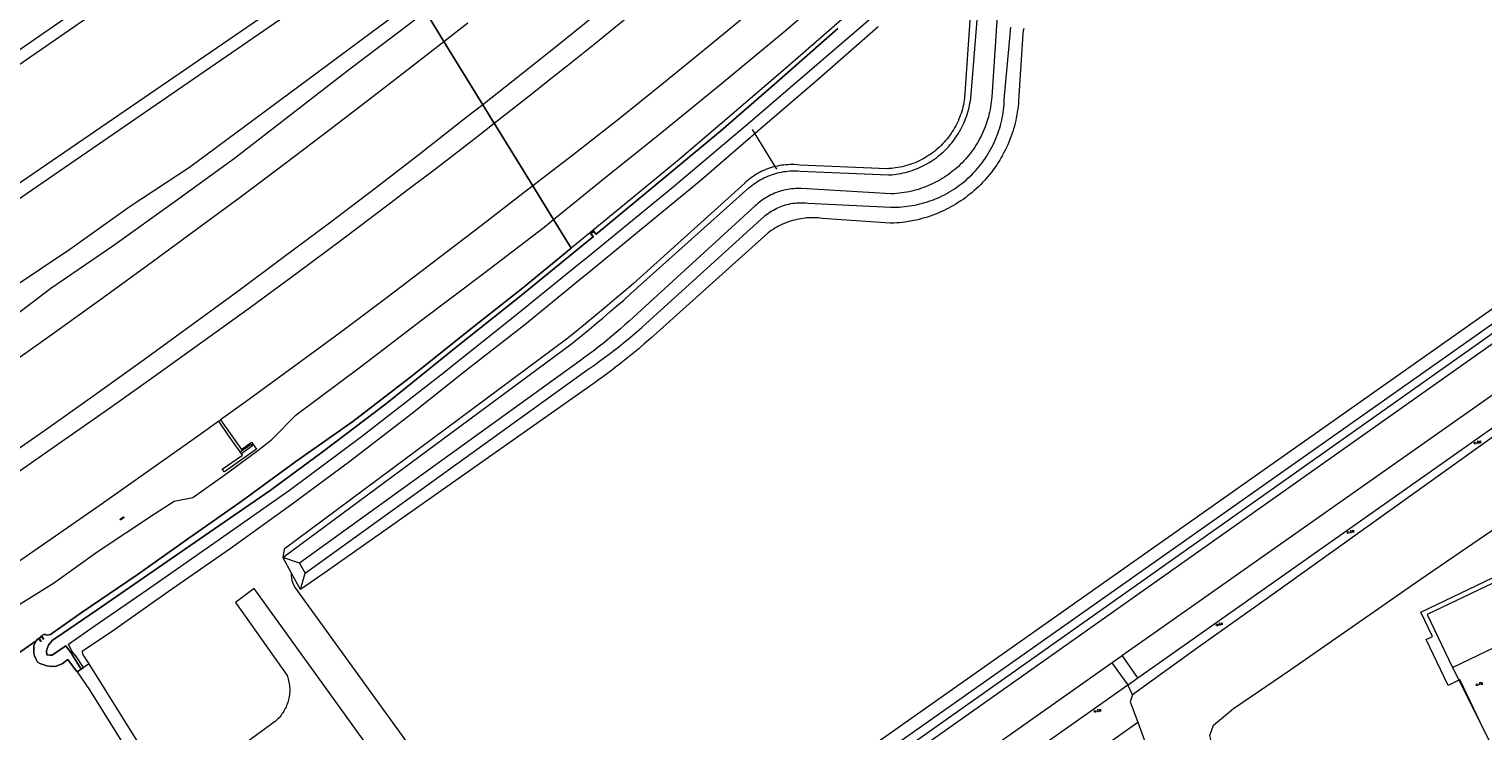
# Model space of a CAD drawing. Header units: metres. Extents: x 138165 to 154469, y 480134 to 494189.
# Tile 244 of 256: x 147274 to 147650, y 485955 to 486136. Entities that reach past the tile are written whole.
import ezdxf

# ---------------------------------------------------------------- set-up
doc = ezdxf.new("R2010")
doc.units = ezdxf.units.M
doc.header["$LTSCALE"] = 0.001
doc.header["$MEASUREMENT"] = 0
for name, color, linetype, lineweight in [('TOP-L-duiker', 7, 'Continuous', 0), ('TOP-L-terrein schutting raster hek leuning', 7, 'Continuous', 0), ('TOP-L-topo objecten punt', 7, 'Continuous', 0), ('TOP-L-topo objecten vlak', 7, 'Continuous', 0)]:
    doc.layers.add(name, color=color, linetype=linetype, lineweight=lineweight)
doc.styles.add('Style-STANDARD', font='STANDARD.shx')

# ---------------------------------------------------------------- blocks, each defined once
blk = doc.blocks.new('306')
at = {"layer": 'TOP-L-topo objecten punt', "color": 7, "linetype": 'Continuous', "lineweight": 0}
blk.add_circle((0, 0), 0.025, dxfattribs=at)
at = {"layer": 'TOP-L-topo objecten punt', "color": 7, "linetype": 'Continuous', "lineweight": 0, "style": 'Style-STANDARD'}
blk.add_text('FR', height=0.06, dxfattribs=at).set_placement((0.0483, 0))
blk = doc.blocks.new('16')
at = {"layer": 'TOP-L-topo objecten punt', "color": 7, "linetype": 'Continuous', "lineweight": 0}
blk.add_circle((0, 0), 0.025, dxfattribs=at)
at = {"layer": 'TOP-L-topo objecten punt', "color": 7, "linetype": 'Continuous', "lineweight": 0, "style": 'Style-STANDARD'}
blk.add_text('LM', height=0.06, dxfattribs=at).set_placement((0.0483, 0))

msp = doc.modelspace()

# ---------------------------------------------------------------- linework, layer by layer
at = {"layer": 'TOP-L-duiker', "flags": 128}
msp.add_lwpolyline([(147467.74, 486100.04), (147461.47, 486110.23)], dxfattribs=at)
at = {"layer": 'TOP-L-terrein schutting raster hek leuning', "flags": 128}
msp.add_lwpolyline([(147642.48, 485971.29), (147658.62, 485939.16), (147689.97, 485954.43), (147691.42, 485955.14), (147693.24, 485956.03), (147693.63, 485956.3), (147693.76, 485956.39)], dxfattribs=at)
at = {"layer": 'TOP-L-topo objecten vlak', "flags": 128}
for points in [[(148132.83, 486400.98), (147833.15, 486189.62), (147806.04, 486169.45), (147763.06, 486141.63), (147674.37, 486079.1), (147545.59, 485988.37), (147418.3, 485898.77), (147418.08, 485898.62), (147417.83, 485898.47), (147417.56, 485898.32), (147417.29, 485898.19), (147417.01, 485898.08), (147416.72, 485897.98), (147416.43, 485897.9), (147416.14, 485897.83), (147415.84, 485897.78), (147415.54, 485897.74), (147415.24, 485897.72), (147414.94, 485897.71), (147411.55, 485897.42)], [(147396.69, 486217.3), (147391.63, 486213.54), (147199.55, 486080.88)], [(147199.55, 486080.88), (147201.25, 486078.43), (147395.98, 486212.72), (147401.92, 486216.66)], [(147424.85, 486212.45), (147423.12, 486208.21), (147422, 486205.27), (147420.58, 486202.46), (147418.87, 486199.82), (147416.89, 486197.36), (147414.67, 486195.13), (147414.14, 486194.66), (147406.66, 486188.56), (147400.2, 486184.24), (147267.79, 486093.55), (147227.42, 486065.62), (147228.92, 486062.84), (147271.11, 486091.91), (147401.8, 486181.71), (147408.98, 486186.82), (147415.9, 486192.89), (147418.23, 486195.42), (147421.72, 486199.93), (147424.73, 486204.78), (147427.21, 486209.92)], [(147409.99, 486087), (147422.32, 486096.95), (147437.5, 486109.14), (147453.37, 486122.02), (147469.42, 486135.34), (147487.69, 486150.98)], [(147230.83, 486026.19), (147229.15, 486027.05), (147228.19, 486030.64), (147229.4, 486034.61), (147231.21, 486039.3), (147233.84, 486043.98), (147237.49, 486046.88), (147242.92, 486050.52), (147254.53, 486058.84), (147269.2, 486068.85), (147284.92, 486079.34), (147300.5, 486090.46), (147315.87, 486100.53), (147330.5, 486111.34), (147346.16, 486122.91), (147362.84, 486135.35), (147374.73, 486144.21)], [(147288.47, 485971.27), (147286.46, 485974.3), (147285.47, 485975.47), (147284.58, 485977.34), (147291.19, 485981.93), (147305.03, 485991.45), (147323.05, 486004), (147341.75, 486017.09), (147360.33, 486030.95), (147380.86, 486046.85), (147400.43, 486062.44), (147416.92, 486075.77), (147418.04, 486076.68), (147440.42, 486095), (147460.84, 486112.19), (147481.13, 486129.6), (147500.35, 486146.2)], [(147376.87, 486140.72), (147372.83, 486137.58), (147357.3, 486125.87), (147342.44, 486114.3), (147327.52, 486102.72), (147312.16, 486091.67), (147296.03, 486080.11), (147280.06, 486069.19), (147263.97, 486057.01), (147248.56, 486046.07), (147241.26, 486041.01), (147237.31, 486037.85), (147235.62, 486035.37), (147234.96, 486031.33), (147235.48, 486029.37)], [(147381.64, 486132.99), (147376.87, 486140.72)], [(147376.87, 486140.72), (147381.64, 486132.99)], [(147422.91, 486141.48), (147411.31, 486132.16), (147399.59, 486122.86), (147391.71, 486116.65)], [(147394.65, 486111.88), (147404.45, 486119.55), (147408.89, 486123.04), (147413.65, 486126.82), (147421.8, 486133.3), (147432.7, 486142.16)], [(147461.75, 486141.24), (147450.09, 486131.73), (147438.41, 486122.24), (147426.87, 486112.92), (147415.01, 486103.61), (147404.65, 486095.66)], [(147289.9, 485972.25), (147288.41, 485974.56), (147288.24, 485975.29), (147288.21, 485975.6), (147295.35, 485980.33), (147310.35, 485990.88), (147326.42, 486002.05), (147342.4, 486013.54), (147357.37, 486024.59), (147373.14, 486036.71), (147387.53, 486048.15), (147402.59, 486059.88), (147417.45, 486072), (147418.64, 486072.97), (147433.23, 486084.94), (147447.71, 486096.82), (147462.86, 486109.89), (147478.65, 486123.45), (147493.92, 486136.9)], [(147517.77, 486139.66), (147516.29, 486118.34), (147516.21, 486117.77), (147516.15, 486117.42), (147516.11, 486117.2), (147515.99, 486116.63), (147515.86, 486116.07), (147515.72, 486115.51), (147515.56, 486114.95), (147515.38, 486114.4), (147515.19, 486113.85), (147514.98, 486113.31), (147514.76, 486112.78), (147514.69, 486112.61), (147514.53, 486112.25), (147514.27, 486111.72), (147514.01, 486111.21), (147513.73, 486110.7), (147513.44, 486110.2), (147513.13, 486109.71), (147512.81, 486109.23), (147512.48, 486108.76), (147512.13, 486108.29), (147511.77, 486107.84), (147511.4, 486107.39), (147511.02, 486106.96), (147510.62, 486106.54), (147510.21, 486106.13), (147509.8, 486105.72), (147509.37, 486105.34), (147509.28, 486105.26), (147508.93, 486104.96), (147508.48, 486104.59), (147508.02, 486104.24), (147507.55, 486103.9), (147507.07, 486103.58), (147506.58, 486103.27), (147506.09, 486102.97), (147506.06, 486102.95), (147505.58, 486102.68), (147505.07, 486102.41), (147504.55, 486102.15), (147504.03, 486101.91), (147503.49, 486101.68), (147502.96, 486101.47), (147502.41, 486101.27), (147501.86, 486101.09), (147501.31, 486100.92), (147500.75, 486100.77), (147500.19, 486100.63), (147499.62, 486100.51), (147499.05, 486100.4), (147498.48, 486100.32), (147497.9, 486100.24), (147497.42, 486100.19), (147497.33, 486100.18), (147496.75, 486100.14), (147496.26, 486100.12), (147473.78, 486101.05), (147472.18, 486101.17), (147471.65, 486101.18), (147471.11, 486101.18), (147470.58, 486101.16), (147470.05, 486101.12), (147469.52, 486101.07), (147468.99, 486101), (147468.46, 486100.91), (147467.94, 486100.81), (147467.42, 486100.7), (147466.9, 486100.57), (147466.39, 486100.42), (147465.88, 486100.26), (147465.38, 486100.08), (147464.88, 486099.88), (147464.39, 486099.68), (147463.91, 486099.45), (147463.43, 486099.22), (147462.96, 486098.97), (147462.49, 486098.7), (147462.04, 486098.42), (147461.59, 486098.13), (147461.16, 486097.83), (147460.73, 486097.51), (147460.31, 486097.18), (147459.9, 486096.83), (147459.51, 486096.48), (147459.45, 486096.42), (147430.7, 486070.47), (147428.26, 486068.38), (147425.8, 486066.3), (147423.33, 486064.23), (147420.85, 486062.17), (147418.36, 486060.12), (147415.86, 486058.09), (147413.4, 486056.11), (147340.33, 486001.87), (147339.98, 485999.65)], [(147339.98, 485999.65), (147414.62, 486054.91), (147415.58, 486055.67), (147417.41, 486057.14), (147419.22, 486058.62), (147421.03, 486060.11), (147422.82, 486061.62), (147424.61, 486063.13), (147426.39, 486064.66), (147428.15, 486066.2), (147429.9, 486067.76), (147431.65, 486069.32), (147460.52, 486095.17), (147460.83, 486095.44), (147461.25, 486095.77), (147461.68, 486096.1), (147462.11, 486096.41), (147462.56, 486096.7), (147463.02, 486096.99), (147463.48, 486097.26), (147463.95, 486097.52), (147464.43, 486097.76), (147464.91, 486097.98), (147465.4, 486098.2), (147465.9, 486098.4), (147466.41, 486098.58), (147466.91, 486098.75), (147467.43, 486098.9), (147467.95, 486099.04), (147468.47, 486099.16), (147468.99, 486099.27), (147469.52, 486099.36), (147470.05, 486099.43), (147470.58, 486099.49), (147471.12, 486099.54), (147471.65, 486099.56), (147472.19, 486099.58), (147472.73, 486099.57), (147473.26, 486099.55), (147473.8, 486099.51), (147496.64, 486098.5), (147496.86, 486098.52), (147497.46, 486098.56), (147498.06, 486098.62), (147498.65, 486098.7), (147499.25, 486098.79), (147499.84, 486098.9), (147500.43, 486099.03), (147501.01, 486099.17), (147501.6, 486099.32), (147502.17, 486099.5), (147502.74, 486099.68), (147503.31, 486099.88), (147503.87, 486100.1), (147504.43, 486100.33), (147504.98, 486100.58), (147505.52, 486100.84), (147506.05, 486101.11), (147506.58, 486101.4), (147507.1, 486101.71), (147507.61, 486102.02), (147508.11, 486102.35), (147508.61, 486102.7), (147509.09, 486103.05), (147509.57, 486103.42), (147510.03, 486103.8), (147510.49, 486104.2), (147510.93, 486104.6), (147511.36, 486105.02), (147511.78, 486105.45), (147512.19, 486105.89), (147512.59, 486106.34), (147512.98, 486106.8), (147513.35, 486107.28), (147513.71, 486107.76), (147514.06, 486108.25), (147514.4, 486108.75), (147514.72, 486109.25), (147515.02, 486109.77), (147515.32, 486110.3), (147515.6, 486110.83), (147515.86, 486111.37), (147516.12, 486111.91), (147516.35, 486112.47), (147516.57, 486113.03), (147516.78, 486113.59), (147516.97, 486114.16), (147517.15, 486114.74), (147517.31, 486115.32), (147517.46, 486115.9), (147517.59, 486116.49), (147517.7, 486117.08), (147517.8, 486117.67), (147517.88, 486118.27), (147519.61, 486139.58)], [(147524.76, 486139.62), (147523.33, 486118.65), (147523.27, 486117.99), (147523.2, 486117.34), (147523.12, 486116.69), (147523.01, 486116.04), (147522.9, 486115.4), (147522.76, 486114.75), (147522.61, 486114.11), (147522.45, 486113.48), (147522.27, 486112.84), (147522.07, 486112.22), (147521.86, 486111.59), (147521.63, 486110.98), (147521.39, 486110.37), (147521.14, 486109.76), (147520.86, 486109.16), (147520.58, 486108.57), (147520.28, 486107.99), (147519.97, 486107.41), (147519.64, 486106.84), (147519.3, 486106.28), (147518.94, 486105.73), (147518.58, 486105.18), (147518.19, 486104.65), (147517.8, 486104.12), (147517.39, 486103.61), (147516.97, 486103.1), (147516.54, 486102.61), (147516.1, 486102.12), (147515.64, 486101.65), (147515.17, 486101.19), (147514.7, 486100.73), (147514.21, 486100.3), (147513.71, 486099.87), (147513.2, 486099.45), (147512.68, 486099.05), (147512.15, 486098.66), (147511.61, 486098.29), (147511.07, 486097.92), (147510.51, 486097.57), (147509.95, 486097.24), (147509.37, 486096.91), (147508.79, 486096.61), (147508.21, 486096.31), (147507.61, 486096.03), (147507.01, 486095.77), (147506.4, 486095.52), (147505.79, 486095.28), (147505.17, 486095.06), (147504.55, 486094.85), (147503.92, 486094.66), (147503.29, 486094.49), (147502.65, 486094.33), (147502.01, 486094.19), (147501.36, 486094.06), (147500.71, 486093.95), (147500.07, 486093.85), (147499.41, 486093.77), (147498.76, 486093.71), (147498.11, 486093.66), (147497.45, 486093.62), (147497.21, 486093.61), (147474.11, 486094.97), (147473.6, 486094.99), (147473.09, 486094.99), (147472.58, 486094.97), (147472.08, 486094.94), (147471.57, 486094.89), (147471.07, 486094.83), (147470.57, 486094.75), (147470.07, 486094.66), (147469.57, 486094.55), (147469.08, 486094.42), (147468.59, 486094.28), (147468.11, 486094.12), (147467.63, 486093.95), (147467.16, 486093.77), (147466.69, 486093.56), (147466.23, 486093.35), (147465.78, 486093.12), (147465.34, 486092.87), (147464.9, 486092.61), (147464.47, 486092.34), (147464.05, 486092.06), (147463.64, 486091.76), (147463.24, 486091.45), (147462.85, 486091.12), (147462.47, 486090.79), (147462.17, 486090.52), (147431.73, 486062.74), (147430.65, 486061.73), (147429.56, 486060.73), (147428.47, 486059.75), (147427.36, 486058.77), (147426.24, 486057.81), (147425.11, 486056.86), (147423.98, 486055.92), (147422.83, 486055), (147421.67, 486054.09), (147420.5, 486053.19), (147419.32, 486052.3), (147418.14, 486051.43), (147416.97, 486050.59), (147344.31, 485998.24)], [(147345.82, 485995.67), (147418.98, 486048.31), (147419.38, 486048.59), (147420.65, 486049.48), (147421.92, 486050.39), (147423.17, 486051.31), (147424.41, 486052.24), (147425.64, 486053.19), (147426.87, 486054.14), (147428.08, 486055.11), (147429.29, 486056.09), (147430.48, 486057.09), (147431.66, 486058.1), (147432.84, 486059.12), (147434, 486060.15), (147464.57, 486087.84), (147464.85, 486088.08), (147465.24, 486088.38), (147465.63, 486088.66), (147466.03, 486088.94), (147466.44, 486089.2), (147466.86, 486089.44), (147467.28, 486089.67), (147467.71, 486089.89), (147468.15, 486090.09), (147468.6, 486090.28), (147469.05, 486090.46), (147469.51, 486090.61), (147469.98, 486090.76), (147470.44, 486090.89), (147470.91, 486091), (147471.39, 486091.1), (147471.87, 486091.18), (147472.35, 486091.24), (147472.83, 486091.29), (147473.31, 486091.33), (147473.8, 486091.34), (147474.28, 486091.35), (147474.77, 486091.33), (147475.25, 486091.3), (147475.73, 486091.26), (147497.13, 486090.2), (147497.37, 486090.2), (147498.05, 486090.19), (147498.73, 486090.21), (147499.4, 486090.23), (147500.08, 486090.28), (147500.75, 486090.34), (147501.43, 486090.41), (147502.1, 486090.5), (147502.77, 486090.61), (147503.43, 486090.73), (147504.1, 486090.87), (147504.76, 486091.03), (147505.41, 486091.2), (147506.06, 486091.38), (147506.71, 486091.58), (147507.35, 486091.8), (147507.99, 486092.03), (147508.62, 486092.27), (147509.25, 486092.53), (147509.86, 486092.81), (147510.48, 486093.1), (147511.08, 486093.4), (147511.68, 486093.72), (147512.27, 486094.05), (147512.85, 486094.4), (147513.43, 486094.76), (147513.99, 486095.13), (147514.55, 486095.52), (147515.1, 486095.92), (147515.63, 486096.33), (147516.16, 486096.76), (147516.68, 486097.2), (147517.18, 486097.65), (147517.68, 486098.11), (147518.17, 486098.58), (147518.64, 486099.06), (147519.1, 486099.56), (147519.55, 486100.07), (147519.99, 486100.58), (147520.42, 486101.11), (147520.83, 486101.65), (147521.23, 486102.19), (147521.62, 486102.75), (147521.99, 486103.31), (147522.35, 486103.89), (147522.7, 486104.47), (147523.03, 486105.06), (147523.35, 486105.65), (147523.66, 486106.26), (147523.95, 486106.87), (147524.23, 486107.49), (147524.49, 486108.11), (147524.73, 486108.75), (147524.96, 486109.38), (147525.18, 486110.02), (147525.38, 486110.67), (147525.57, 486111.32), (147525.74, 486111.98), (147525.9, 486112.64), (147526.04, 486113.3), (147526.16, 486113.97), (147526.27, 486114.64), (147526.36, 486115.31), (147526.44, 486115.98), (147526.5, 486116.65), (147526.54, 486117.33), (147526.57, 486118.01), (147528.15, 486135.67), (147528.18, 486136.09), (147528.26, 486136.7)], [(147381.64, 486132.99), (147387.88, 486137.85)], [(147484.6, 486138.64), (147470.58, 486126.56), (147456.59, 486114.59), (147442.52, 486102.5), (147430.77, 486092.89), (147415.92, 486080.71), (147414.56, 486079.59)], [(147244.29, 486031.99), (147244.35, 486032.03), (147256.57, 486040.58), (147268.77, 486049.16), (147280.73, 486057.66), (147292.95, 486066.44), (147304.97, 486075.15), (147317.02, 486083.96), (147328.94, 486092.78), (147340.82, 486101.67), (147352.61, 486110.62), (147364.37, 486119.62), (147376.21, 486128.74), (147381.64, 486132.99)], [(147414.56, 486079.59), (147401.96, 486069.28), (147387.75, 486058.1), (147373.88, 486046.94), (147358.1, 486034.79), (147343.39, 486024.49), (147329.2, 486014.18), (147315.68, 486004.65), (147302.31, 485995.19), (147287.85, 485985.43), (147280.57, 485980.21), (147279.94, 485979.81), (147279.55, 485979.69), (147279, 485979.66), (147278.67, 485979.81), (147278.22, 485979.81), (147277.61, 485979.41), (147277.72, 485979.27), (147278.23, 485978.62), (147278.16, 485978.56), (147277.6, 485979.27), (147276.97, 485978.77), (147277.53, 485978.06), (147277.45, 485978), (147276.93, 485978.65), (147276.83, 485978.78), (147276.64, 485978.71), (147276.2, 485978.15), (147275.58, 485976.95), (147275.6, 485974.95), (147275.77, 485974.26), (147276.2, 485973.32), (147276.61, 485972.67), (147277.15, 485972.34), (147278.95, 485971.72), (147280.12, 485971.56), (147281.41, 485971.62), (147282.93, 485972.18), (147284.4, 485973.32), (147286.42, 485970.71), (147286.8, 485970.13), (147287.83, 485970.83), (147285.63, 485974.49), (147285.37, 485974.9), (147283.92, 485976.89), (147280.38, 485974.47), (147279.79, 485974.46), (147278.94, 485974.58), (147278.89, 485975.47), (147279.09, 485976.14), (147279.42, 485977.01), (147279.56, 485977.33), (147280.48, 485978.29), (147281.17, 485978.76), (147292.01, 485986.16), (147306.51, 485996.12), (147320.98, 486006.15), (147336.75, 486017.02), (147350.14, 486026.89), (147366.91, 486039.52), (147384.82, 486054.02), (147400.81, 486066.65), (147415.26, 486078.46), (147418.65, 486081.23), (147420.24, 486082.55), (147419.55, 486083.41), (147420.35, 486084.07), (147421.04, 486083.22), (147436.51, 486096.03), (147453.24, 486109.92), (147467.77, 486122.49), (147483.56, 486136.31)], [(147531.61, 486136.34), (147531.49, 486135.72), (147531.39, 486135.09), (147531.37, 486134.94), (147530.27, 486117.68), (147530.21, 486116.95), (147530.13, 486116.21), (147530.04, 486115.48), (147529.94, 486114.75), (147529.81, 486114.02), (147529.68, 486113.3), (147529.67, 486113.26), (147529.52, 486112.58), (147529.35, 486111.86), (147529.17, 486111.15), (147528.97, 486110.44), (147528.76, 486109.73), (147528.52, 486109.03), (147528.28, 486108.34), (147528.02, 486107.65), (147527.74, 486106.96), (147527.45, 486106.28), (147527.15, 486105.61), (147526.83, 486104.95), (147526.49, 486104.29), (147526.14, 486103.64), (147526.02, 486103.41), (147525.78, 486103), (147525.41, 486102.37), (147525.02, 486101.74), (147524.61, 486101.12), (147524.2, 486100.51), (147523.77, 486099.91), (147523.7, 486099.82), (147523.33, 486099.33), (147522.87, 486098.74), (147522.4, 486098.17), (147521.92, 486097.61), (147521.43, 486097.07), (147520.93, 486096.53), (147520.41, 486096), (147519.89, 486095.48), (147519.35, 486094.98), (147518.8, 486094.49), (147518.24, 486094.01), (147517.67, 486093.54), (147517.58, 486093.47), (147517.09, 486093.08), (147516.5, 486092.64), (147515.91, 486092.21), (147515.3, 486091.79), (147514.68, 486091.39), (147514.35, 486091.18), (147514.06, 486091), (147513.42, 486090.62), (147512.78, 486090.26), (147512.13, 486089.91), (147511.47, 486089.57), (147510.81, 486089.25), (147510.14, 486088.95), (147509.46, 486088.65), (147508.78, 486088.38), (147508.09, 486088.11), (147507.39, 486087.87), (147506.7, 486087.64), (147506.34, 486087.53), (147505.99, 486087.42), (147505.28, 486087.22), (147504.57, 486087.03), (147503.85, 486086.86), (147503.13, 486086.71), (147502.4, 486086.57), (147502.19, 486086.53), (147501.68, 486086.45), (147500.95, 486086.34), (147500.22, 486086.25), (147499.48, 486086.17), (147498.75, 486086.11), (147498.01, 486086.07), (147497.28, 486086.04), (147497.04, 486086.04), (147479.51, 486087.29), (147478.96, 486087.36), (147478.4, 486087.4), (147477.85, 486087.43), (147477.3, 486087.45), (147476.74, 486087.45), (147476.19, 486087.43), (147475.63, 486087.4), (147475.55, 486087.39), (147475.08, 486087.35), (147474.53, 486087.28), (147473.98, 486087.2), (147473.43, 486087.1), (147472.89, 486086.99), (147472.35, 486086.86), (147471.82, 486086.72), (147471.3, 486086.56), (147471.29, 486086.56), (147470.76, 486086.38), (147470.24, 486086.19), (147469.72, 486085.99), (147469.21, 486085.77), (147468.71, 486085.54), (147468.21, 486085.29), (147467.73, 486085.03), (147467.24, 486084.75), (147466.77, 486084.46), (147466.31, 486084.15), (147465.85, 486083.84), (147465.47, 486083.55), (147435.87, 486056.98), (147435.48, 486056.64), (147434.63, 486055.88), (147433.38, 486054.79), (147432.47, 486054.02), (147432.11, 486053.72), (147430.84, 486052.65), (147429.56, 486051.6), (147428.27, 486050.56), (147426.97, 486049.53), (147425.72, 486048.57), (147425.65, 486048.52), (147424.33, 486047.51), (147423, 486046.52), (147422.56, 486046.2), (147421.66, 486045.55), (147421.1, 486045.14), (147350.67, 485995.66), (147344.59, 485991.38)], [(147391.71, 486116.65), (147381.64, 486132.99)], [(147381.64, 486132.99), (147391.71, 486116.65)], [(147483.56, 486136.31), (147467.77, 486122.49), (147453.24, 486109.92), (147436.51, 486096.03), (147421.04, 486083.22)], [(147391.71, 486116.65), (147387.79, 486113.57), (147375.94, 486104.31), (147364.19, 486095.28), (147352.38, 486086.28), (147340.39, 486077.32), (147328.38, 486068.41), (147316.31, 486059.59), (147304.24, 486050.82), (147292.06, 486042.15), (147279.82, 486033.48), (147267.6, 486024.9), (147255.31, 486016.38), (147244.59, 486008.99), (147243.91, 486008.49)], [(147394.65, 486111.88), (147394.18, 486112.66), (147393.39, 486113.93), (147393.11, 486114.39), (147392.15, 486115.94), (147391.71, 486116.65)], [(147391.71, 486116.65), (147392.15, 486115.94), (147393.11, 486114.39), (147393.39, 486113.93), (147394.18, 486112.66), (147394.65, 486111.88)], [(147246.48, 486004.59), (147258.03, 486012.47), (147270.36, 486020.98), (147282.66, 486029.53), (147294.91, 486038.13), (147307.21, 486046.8), (147319.43, 486055.54), (147331.63, 486064.34), (147343.7, 486073.2), (147355.55, 486082.05), (147367.5, 486091.07), (147372.34, 486094.73), (147379.1, 486099.85), (147384.38, 486103.9), (147388.93, 486107.41), (147391.73, 486109.59), (147394.65, 486111.88)], [(147404.65, 486095.66), (147394.65, 486111.88)], [(147394.65, 486111.88), (147404.65, 486095.66)], [(147404.65, 486095.66), (147402.87, 486094.29), (147390.92, 486085.09), (147379, 486075.94), (147366.97, 486066.82), (147354.88, 486057.81), (147342.72, 486048.87), (147330.51, 486040), (147323.92, 486035.27)], [(147409.99, 486087), (147404.65, 486095.66)], [(147404.65, 486095.66), (147409.99, 486087)], [(147261.25, 485987.96), (147262.51, 485986.1), (147264.01, 485985.09), (147265.61, 485984.79), (147267.37, 485985.01), (147271.15, 485987.09), (147280.7, 485993.02), (147292.28, 486001.28), (147306.81, 486010.96), (147311.9, 486014.23), (147316.71, 486015.18), (147324.72, 486020.85), (147333.52, 486027.36), (147337.15, 486030.21), (147343.48, 486036.55), (147360.13, 486048.97), (147375.9, 486060.96), (147391.89, 486073.08), (147407.58, 486085.06), (147409.99, 486087)], [(147268.8, 485973.01), (147276.2, 485978.15), (147276.64, 485978.71), (147276.83, 485978.78), (147277.61, 485979.41), (147278.22, 485979.81), (147278.67, 485979.81), (147279, 485979.66), (147279.55, 485979.69), (147279.94, 485979.81), (147280.57, 485980.21), (147287.85, 485985.43), (147302.31, 485995.19), (147315.68, 486004.65), (147329.2, 486014.18), (147343.39, 486024.49), (147358.1, 486034.79), (147373.88, 486046.94), (147387.75, 486058.1), (147401.96, 486069.28), (147414.56, 486079.59), (147409.99, 486087)], [(147409.99, 486087), (147414.56, 486079.59)], [(147421.04, 486083.22), (147420.35, 486084.07), (147419.55, 486083.41), (147420.24, 486082.55)], [(147420.24, 486082.55), (147418.65, 486081.23), (147415.26, 486078.46), (147400.81, 486066.65), (147384.82, 486054.02), (147366.91, 486039.52), (147350.14, 486026.89), (147336.75, 486017.02), (147320.98, 486006.15), (147306.51, 485996.12), (147292.01, 485986.16), (147281.17, 485978.76), (147280.48, 485978.29), (147279.56, 485977.33), (147279.42, 485977.01), (147279.09, 485976.14), (147278.89, 485975.47), (147278.94, 485974.58), (147279.79, 485974.46), (147280.38, 485974.47), (147283.92, 485976.89), (147285.37, 485974.9), (147285.63, 485974.49), (147287.83, 485970.83)], [(147420.24, 486082.55), (147420.34, 486082.63), (147419.71, 486083.39), (147420.33, 486083.9), (147420.95, 486083.14), (147421.04, 486083.22)], [(147418.11, 485894.67), (147432.18, 485904.72), (147547.45, 485985.9), (147673.07, 486074.37)], [(147419.5, 485892.73), (147420.75, 485891.14), (147676.83, 486071.96), (147675.65, 486073.67), (147419.5, 485892.73)], [(147683.42, 486063.17), (147562.97, 485978.46), (147557, 485974.26), (147557.01, 485974.26)], [(147561.07, 485968.56), (147692.92, 486061.44)], [(147688.71, 486031.29), (147691.64, 486034.5), (147692.31, 486037.7), (147690.84, 486042.51), (147687.24, 486046.79), (147683.63, 486049.06), (147679.49, 486049.06), (147676.02, 486047.05), (147667.07, 486040.91), (147637.55, 486019.81), (147594.28, 485988.96), (147576.79, 485976.54), (147559.69, 485964.25)], [(147323.42, 486034.9), (147323.92, 486035.27)], [(147323.92, 486035.27), (147329.28, 486027.6), (147331.91, 486029.45), (147333.21, 486027.68), (147324.89, 486021.8), (147324.36, 486022.54), (147329.55, 486026.16), (147328.96, 486026.98), (147325.98, 486031.23), (147323.42, 486034.9)], [(147323.42, 486034.9), (147318.27, 486031.2), (147305.97, 486022.47), (147293.64, 486013.81), (147281.22, 486005.17), (147268.91, 485996.71), (147265.7, 485994.51), (147265.53, 485994.4)], [(147612.31, 485872.37), (147609.64, 485881.18), (147590.95, 485926.32), (147581.06, 485948.22), (147579.73, 485953.7), (147580.66, 485956.37), (147585.87, 485960.64), (147600.69, 485970.79), (147634.08, 485994.03), (147681.49, 486026.35), (147688.71, 486031.29)], [(147332.2, 486028.52), (147329.36, 486026.46), (147328.98, 486026.96), (147331.86, 486029), (147332.2, 486028.52)], [(147298.83, 486010.2), (147298.97, 486010.01), (147298.07, 486009.37), (147297.92, 486009.57), (147298.83, 486010.2)], [(147650.52, 485955.36), (147644.4, 485968.13), (147644.13, 485968), (147641.31, 485966.66), (147635.65, 485978.53), (147637.26, 485979.31), (147634.27, 485985.58), (147671.37, 486003.3), (147671.91, 486002.16)], [(147680.4, 485982.78), (147671.32, 486001.88), (147635.95, 485985), (147642.49, 485971.3), (147666.86, 485982.95), (147669.44, 485977.54), (147680.4, 485982.78)], [(147344.31, 485998.24), (147339.98, 485999.65)], [(147339.98, 485999.65), (147342.16, 485995.74)], [(147344.31, 485998.24), (147345.82, 485995.67)], [(147342.16, 485995.74), (147342.15, 485995.05), (147342.22, 485994.38), (147342.37, 485993.71), (147342.59, 485993.07), (147342.88, 485992.45), (147343.24, 485991.87), (147411.55, 485897.42)], [(147344.59, 485991.38), (147342.16, 485995.74)], [(147344.59, 485991.38), (147345.82, 485995.67)], [(147409.29, 485885.35), (147332.6, 485991.68), (147327.73, 485988.1), (147341.1, 485969.21), (147341.15, 485969.08), (147341.28, 485968.69), (147341.4, 485968.3), (147341.5, 485967.9), (147341.59, 485967.49), (147341.66, 485967.09), (147341.71, 485966.68), (147341.75, 485966.27), (147341.78, 485965.86), (147341.78, 485965.44), (147341.78, 485965.03), (147341.75, 485964.62), (147341.71, 485964.21), (147341.65, 485963.8), (147341.58, 485963.39), (147341.49, 485962.99), (147341.39, 485962.59), (147341.27, 485962.2), (147341.14, 485961.81), (147340.99, 485961.42), (147340.83, 485961.04), (147340.65, 485960.67), (147340.45, 485960.31), (147340.25, 485959.95), (147340.03, 485959.6), (147339.79, 485959.26), (147339.55, 485958.93), (147339.29, 485958.61), (147339.02, 485958.3), (147338.73, 485958), (147338.44, 485957.71), (147338.13, 485957.43), (147329.44, 485951.03)], [(147277.61, 485979.41), (147276.83, 485978.78), (147276.93, 485978.65), (147277.45, 485978), (147277.53, 485978.06), (147276.97, 485978.77), (147277.6, 485979.27), (147278.16, 485978.56), (147278.23, 485978.62), (147277.72, 485979.27), (147277.61, 485979.41)], [(147286.8, 485970.13), (147286.42, 485970.71), (147284.4, 485973.32), (147282.93, 485972.18), (147281.41, 485971.62), (147280.12, 485971.56), (147278.95, 485971.72), (147277.15, 485972.34), (147276.61, 485972.67), (147276.2, 485973.32), (147275.77, 485974.26), (147275.6, 485974.95), (147275.58, 485976.95), (147276.2, 485978.15), (147268.8, 485973.01)], [(147287.83, 485970.83), (147288.47, 485971.27)], [(147289.9, 485972.25), (147288.47, 485971.27)], [(147401.34, 485881.23), (147363.07, 485854.76), (147360.04, 485859.93), (147289.9, 485972.25)], [(147554.5, 485972.5), (147421.22, 485878.56)], [(147557.01, 485974.26), (147554.5, 485972.5)], [(147558.57, 485966.8), (147558.25, 485967.25), (147554.5, 485972.5)], [(147557.01, 485974.26), (147560.78, 485968.97), (147561.07, 485968.56)], [(147287.83, 485970.83), (147286.8, 485970.13)], [(147286.8, 485970.13), (147290.03, 485965.5), (147361.69, 485850.42), (147403.23, 485878.85), (147401.34, 485881.23)], [(147558.57, 485966.8), (147561.07, 485968.56)], [(147423.91, 485871.31), (147423.92, 485871.43), (147423.92, 485871.56), (147423.94, 485871.69), (147423.96, 485871.82), (147423.99, 485871.94), (147424.02, 485872.02), (147558.49, 485966.75)], [(147558.49, 485966.75), (147558.57, 485966.8)], [(147559.69, 485964.25), (147558.49, 485966.75)], [(147559.69, 485964.25), (147559.16, 485962.38), (147561.07, 485957.18)], [(147448.84, 485824.64), (147466.23, 485835.57), (147442.94, 485873.4), (147561.07, 485957.18)], [(147561.07, 485957.18), (147564.9, 485946.76), (147587.34, 485886.79), (147593.21, 485871.56)]]:
    msp.add_lwpolyline(points, dxfattribs=at)

# ---------------------------------------------------------------- block references
at = {"layer": 'TOP-L-topo objecten punt', "xscale": 10, "yscale": 10, "zscale": 10}
for name, p in [('16', (147648.32, 486029.23)), ('16', (147615.52, 486006.12)), ('16', (147581.58, 485982.25)), ('306', (147648.88, 485966.76)), ('16', (147550.1, 485959.94))]:
    msp.add_blockref(name, p, dxfattribs=at)

doc.saveas('drawing.dxf')
